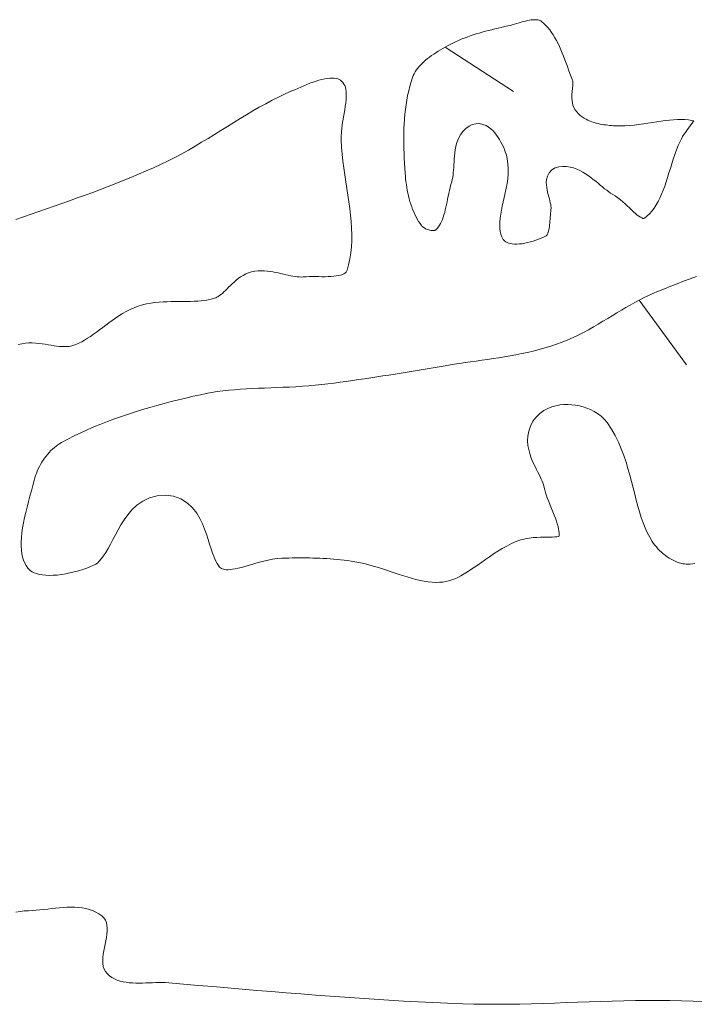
# Model space of a CAD drawing. Header units: inches. Extents: x -12 to 23, y -13.2 to 21.7.
# Tile 21 of 75: x 5.3 to 7.5, y -13 to -9.8. Entities that reach past the tile are written whole.
import ezdxf

# ---------------------------------------------------------------- set-up
doc = ezdxf.new("R2010")
doc.units = ezdxf.units.IN
doc.header["$MEASUREMENT"] = 0
doc.layers.get('0').update_dxf_attribs({"lineweight": 0})

msp = doc.modelspace()

# ---------------------------------------------------------------- linework, layer by layer
at = {"color": 7, "linetype": 'Continuous', "lineweight": 0}
for p, q in [((6.8647, -9.8373), (6.8544, -9.8397)), ((6.8751, -9.8349), (6.8647, -9.8373)), ((6.8857, -9.8326), (6.8751, -9.8349)), ((6.8929, -9.8308), (6.8857, -9.8326)), ((6.9003, -9.8289), (6.8929, -9.8308)), ((6.9076, -9.8268), (6.9003, -9.8289)), ((6.9148, -9.8248), (6.9076, -9.8268)), ((6.9219, -9.8227), (6.9148, -9.8248)), ((6.9289, -9.8207), (6.9219, -9.8227)), ((6.9358, -9.8188), (6.9289, -9.8207)), ((6.9424, -9.8171), (6.9358, -9.8188)), ((6.9489, -9.8156), (6.9424, -9.8171)), ((6.9551, -9.8144), (6.9489, -9.8156)), ((6.9609, -9.8134), (6.9551, -9.8144)), ((6.9664, -9.8128), (6.9609, -9.8134)), ((6.9715, -9.8125), (6.9664, -9.8128)), ((6.9761, -9.8125), (6.9715, -9.8125)), ((6.9802, -9.8128), (6.9761, -9.8125)), ((6.9838, -9.8134), (6.9802, -9.8128)), ((6.9869, -9.8142), (6.9838, -9.8134)), ((6.9896, -9.8153), (6.9869, -9.8142)), ((6.992, -9.8166), (6.9896, -9.8153)), ((6.9947, -9.8184), (6.992, -9.8166)), ((7.0016, -9.8243), (6.9947, -9.8184)), ((7.0084, -9.8308), (7.0016, -9.8243)), ((7.0148, -9.8379), (7.0084, -9.8308)), ((7.0209, -9.8454), (7.0148, -9.8379)), ((6.7545, -9.8683), (6.745, -9.8718)), ((6.7641, -9.8649), (6.7545, -9.8683)), ((6.7738, -9.8616), (6.7641, -9.8649)), ((6.7836, -9.8585), (6.7738, -9.8616)), ((6.7935, -9.8555), (6.7836, -9.8585)), ((6.8034, -9.8527), (6.7935, -9.8555)), ((6.8135, -9.8499), (6.8034, -9.8527)), ((6.8236, -9.8473), (6.8135, -9.8499)), ((6.8338, -9.8447), (6.8236, -9.8473)), ((6.8441, -9.8422), (6.8338, -9.8447)), ((6.8544, -9.8397), (6.8441, -9.8422)), ((7.0267, -9.8533), (7.0209, -9.8454)), ((7.0323, -9.8617), (7.0267, -9.8533)), ((7.0376, -9.8706), (7.0323, -9.8617)), ((7.0427, -9.8798), (7.0376, -9.8706)), ((6.6836, -9.9012), (6.6762, -9.9055)), ((6.6909, -9.897), (6.6836, -9.9012)), ((6.6997, -9.8922), (6.6909, -9.897)), ((6.7085, -9.8878), (6.6997, -9.8922)), ((6.7174, -9.8835), (6.7085, -9.8878)), ((6.7265, -9.8794), (6.7174, -9.8835)), ((6.7357, -9.8755), (6.7265, -9.8794)), ((6.745, -9.8718), (6.7357, -9.8755)), ((7.0476, -9.8894), (7.0427, -9.8798)), ((7.0522, -9.8993), (7.0476, -9.8894)), ((7.0567, -9.9094), (7.0522, -9.8993)), ((6.6333, -9.9331), (6.6268, -9.938)), ((6.6401, -9.9282), (6.6333, -9.9331)), ((6.647, -9.9235), (6.6401, -9.9282)), ((6.6541, -9.9189), (6.647, -9.9235)), ((6.6614, -9.9143), (6.6541, -9.9189)), ((6.6688, -9.9098), (6.6614, -9.9143)), ((6.6762, -9.9055), (6.6688, -9.9098)), ((7.0611, -9.9199), (7.0567, -9.9094)), ((7.0654, -9.9305), (7.0611, -9.9199)), ((7.0696, -9.9414), (7.0654, -9.9305)), ((6.5988, -9.9642), (6.5944, -9.9696)), ((6.6037, -9.9588), (6.5988, -9.9642)), ((6.609, -9.9534), (6.6037, -9.9588)), ((6.6146, -9.9482), (6.609, -9.9534)), ((6.6205, -9.9431), (6.6146, -9.9482)), ((6.6268, -9.938), (6.6205, -9.9431)), ((7.0737, -9.9523), (7.0696, -9.9414)), ((7.0778, -9.9634), (7.0737, -9.9523)), ((7.0819, -9.9746), (7.0778, -9.9634)), ((6.5808, -9.9924), (6.5783, -9.9986)), ((6.5835, -9.9865), (6.5808, -9.9924)), ((6.5867, -9.9808), (6.5835, -9.9865)), ((6.5903, -9.9752), (6.5867, -9.9808)), ((6.5944, -9.9696), (6.5903, -9.9752)), ((7.0861, -9.9858), (7.0819, -9.9746)), ((7.0903, -9.997), (7.0861, -9.9858)), ((7.0943, -10.0072), (7.0903, -9.997)), ((6.2278, -10.0256), (6.2179, -10.0298)), ((6.2377, -10.0214), (6.2278, -10.0256)), ((6.2476, -10.0175), (6.2377, -10.0214)), ((6.2575, -10.0138), (6.2476, -10.0175)), ((6.2673, -10.0105), (6.2575, -10.0138)), ((6.2768, -10.0075), (6.2673, -10.0105)), ((6.2861, -10.005), (6.2768, -10.0075)), ((6.2951, -10.003), (6.2861, -10.005)), ((6.3036, -10.0016), (6.2951, -10.003)), ((6.3116, -10.0007), (6.3036, -10.0016)), ((6.319, -10.0005), (6.3116, -10.0007)), ((6.3258, -10.0009), (6.319, -10.0005)), ((6.3318, -10.0019), (6.3258, -10.0009)), ((6.3371, -10.0034), (6.3318, -10.0019)), ((6.3418, -10.0054), (6.3371, -10.0034)), ((6.3461, -10.0079), (6.3418, -10.0054)), ((6.3502, -10.0112), (6.3461, -10.0079)), ((6.3542, -10.0154), (6.3502, -10.0112)), ((6.3574, -10.0199), (6.3542, -10.0154)), ((6.3599, -10.0248), (6.3574, -10.0199)), ((6.3619, -10.0305), (6.3599, -10.0248)), ((6.5696, -10.027), (6.566, -10.0416)), ((6.5738, -10.0126), (6.5696, -10.027)), ((6.5783, -9.9986), (6.5738, -10.0126)), ((7.095, -10.0093), (7.0943, -10.0072)), ((7.0948, -10.0315), (7.0952, -10.0269)), ((7.0954, -10.0109), (7.095, -10.0093)), ((7.0952, -10.0269), (7.0956, -10.0228)), ((7.0957, -10.0131), (7.0954, -10.0109)), ((7.0956, -10.0228), (7.0958, -10.019)), ((7.0958, -10.0158), (7.0957, -10.0131)), ((7.0958, -10.019), (7.0958, -10.0158)), ((6.1678, -10.0516), (6.1467, -10.0617)), ((6.1894, -10.0421), (6.1678, -10.0516)), ((6.1986, -10.0382), (6.1894, -10.0421)), ((6.2082, -10.034), (6.1986, -10.0382)), ((6.2179, -10.0298), (6.2082, -10.034)), ((6.3635, -10.037), (6.3619, -10.0305)), ((6.3645, -10.0443), (6.3635, -10.037)), ((6.3649, -10.0525), (6.3645, -10.0443)), ((6.3648, -10.0615), (6.3649, -10.0525)), ((6.5627, -10.0564), (6.5599, -10.0714)), ((6.566, -10.0416), (6.5627, -10.0564)), ((7.0922, -10.0592), (7.0925, -10.053)), ((7.0923, -10.0658), (7.0922, -10.0592)), ((7.0925, -10.053), (7.093, -10.0471)), ((7.093, -10.0471), (7.0936, -10.0416)), ((7.0936, -10.0416), (7.0942, -10.0364)), ((7.0942, -10.0364), (7.0948, -10.0315)), ((6.1049, -10.0833), (6.0842, -10.0947)), ((6.1257, -10.0722), (6.1049, -10.0833)), ((6.1467, -10.0617), (6.1257, -10.0722)), ((6.3598, -10.1032), (6.3616, -10.0921)), ((6.3616, -10.0921), (6.363, -10.0814)), ((6.363, -10.0814), (6.3641, -10.0712)), ((6.3641, -10.0712), (6.3648, -10.0615)), ((6.5575, -10.0865), (6.5555, -10.1017)), ((6.5599, -10.0714), (6.5575, -10.0865)), ((7.0928, -10.0727), (7.0923, -10.0658)), ((7.0939, -10.08), (7.0928, -10.0727)), ((7.0959, -10.0875), (7.0939, -10.08)), ((7.0989, -10.0953), (7.0959, -10.0875)), ((6.043, -10.1187), (6.0225, -10.1312)), ((6.0636, -10.1066), (6.043, -10.1187)), ((6.0842, -10.0947), (6.0636, -10.1066)), ((6.3558, -10.1264), (6.3578, -10.1147)), ((6.3578, -10.1147), (6.3598, -10.1032)), ((6.5539, -10.1171), (6.5526, -10.1326)), ((6.5555, -10.1017), (6.5539, -10.1171)), ((7.1031, -10.1029), (7.0989, -10.0953)), ((7.1082, -10.1097), (7.1031, -10.1029)), ((7.1139, -10.1157), (7.1082, -10.1097)), ((7.1196, -10.1209), (7.1139, -10.1157)), ((7.1255, -10.1255), (7.1196, -10.1209)), ((6.0019, -10.1438), (5.9814, -10.1565)), ((6.0225, -10.1312), (6.0019, -10.1438)), ((6.3503, -10.1629), (6.3519, -10.1506)), ((6.3519, -10.1506), (6.3538, -10.1384)), ((6.3538, -10.1384), (6.3558, -10.1264)), ((6.5516, -10.1482), (6.5509, -10.1639)), ((6.5526, -10.1326), (6.5516, -10.1482)), ((6.7502, -10.1636), (6.7606, -10.1558)), ((6.7606, -10.1558), (6.7711, -10.1506)), ((6.7711, -10.1506), (6.7829, -10.1477)), ((6.7829, -10.1477), (6.7948, -10.1476)), ((6.7948, -10.1476), (6.8057, -10.1498)), ((6.8057, -10.1498), (6.8154, -10.1538)), ((6.8154, -10.1538), (6.8239, -10.1588)), ((7.1316, -10.1296), (7.1255, -10.1255)), ((7.1379, -10.1333), (7.1316, -10.1296)), ((7.1443, -10.1365), (7.1379, -10.1333)), ((7.1508, -10.1394), (7.1443, -10.1365)), ((7.1572, -10.1418), (7.1508, -10.1394)), ((7.1637, -10.144), (7.1572, -10.1418)), ((7.1702, -10.1458), (7.1637, -10.144)), ((7.1767, -10.1474), (7.1702, -10.1458)), ((7.1832, -10.1488), (7.1767, -10.1474)), ((7.1895, -10.15), (7.1832, -10.1488)), ((7.1959, -10.151), (7.1895, -10.15)), ((7.2021, -10.1518), (7.1959, -10.151)), ((7.2083, -10.1526), (7.2021, -10.1518)), ((7.2143, -10.1532), (7.2083, -10.1526)), ((7.2202, -10.1537), (7.2143, -10.1532)), ((7.2259, -10.1541), (7.2202, -10.1537)), ((7.2319, -10.1545), (7.2259, -10.1541)), ((7.2472, -10.1551), (7.2319, -10.1545)), ((7.2627, -10.1549), (7.2472, -10.1551)), ((7.2781, -10.154), (7.2627, -10.1549)), ((7.2933, -10.1526), (7.2781, -10.154)), ((7.3083, -10.1508), (7.2933, -10.1526)), ((7.323, -10.1487), (7.3083, -10.1508)), ((7.3376, -10.1464), (7.323, -10.1487)), ((7.352, -10.1441), (7.3376, -10.1464)), ((7.3661, -10.1418), (7.352, -10.1441)), ((7.38, -10.1396), (7.3661, -10.1418)), ((7.3937, -10.1376), (7.38, -10.1396)), ((7.407, -10.136), (7.3937, -10.1376)), ((7.42, -10.1348), (7.407, -10.136)), ((7.4327, -10.1341), (7.42, -10.1348)), ((7.445, -10.134), (7.4327, -10.1341)), ((7.4569, -10.1345), (7.445, -10.134)), ((7.4685, -10.1357), (7.4569, -10.1345)), ((7.4797, -10.1376), (7.4685, -10.1357)), ((7.472, -10.1576), (7.4763, -10.1518)), ((7.4763, -10.1518), (7.4803, -10.1462)), ((7.4852, -10.139), (7.4797, -10.1376)), ((7.4803, -10.1462), (7.4839, -10.141)), ((7.4839, -10.141), (7.4852, -10.139)), ((5.94, -10.1823), (5.9192, -10.1951)), ((5.9607, -10.1694), (5.94, -10.1823)), ((5.9814, -10.1565), (5.9607, -10.1694)), ((6.3485, -10.188), (6.3492, -10.1754)), ((6.3486, -10.2004), (6.3485, -10.188)), ((6.3492, -10.1754), (6.3503, -10.1629)), ((6.5505, -10.1797), (6.5504, -10.1955)), ((6.5509, -10.1639), (6.5505, -10.1797)), ((6.7287, -10.1912), (6.7344, -10.1814)), ((6.7344, -10.1814), (6.7416, -10.1721)), ((6.7416, -10.1721), (6.7502, -10.1636)), ((6.8239, -10.1588), (6.8313, -10.1645)), ((6.8313, -10.1645), (6.838, -10.1708)), ((6.838, -10.1708), (6.844, -10.1774)), ((6.844, -10.1774), (6.8495, -10.1844)), ((6.8495, -10.1844), (6.8547, -10.1917)), ((7.4496, -10.1892), (7.4539, -10.1826)), ((7.4539, -10.1826), (7.4584, -10.1762)), ((7.4584, -10.1762), (7.463, -10.1699)), ((7.463, -10.1699), (7.4676, -10.1637)), ((7.4676, -10.1637), (7.472, -10.1576)), ((5.8982, -10.2078), (5.8771, -10.2204)), ((5.9192, -10.1951), (5.8982, -10.2078)), ((6.3499, -10.2232), (6.3486, -10.2004)), ((6.5504, -10.1955), (6.5505, -10.2114)), ((6.5505, -10.2114), (6.5508, -10.2274)), ((6.718, -10.2214), (6.7206, -10.2113)), ((6.7206, -10.2113), (6.7241, -10.2012)), ((6.7241, -10.2012), (6.7287, -10.1912)), ((6.8547, -10.1917), (6.8594, -10.1992)), ((6.8594, -10.1992), (6.8637, -10.2069)), ((6.8637, -10.2069), (6.8678, -10.2147)), ((6.8678, -10.2147), (6.8714, -10.2226)), ((7.4297, -10.2324), (7.4355, -10.2177)), ((7.4355, -10.2177), (7.4421, -10.2029)), ((7.4421, -10.2029), (7.4456, -10.196)), ((7.4456, -10.196), (7.4496, -10.1892)), ((5.8341, -10.2447), (5.8122, -10.2564)), ((5.8557, -10.2327), (5.8341, -10.2447)), ((5.8771, -10.2204), (5.8557, -10.2327)), ((6.3518, -10.2457), (6.3499, -10.2232)), ((6.3542, -10.2681), (6.3518, -10.2457)), ((6.5508, -10.2274), (6.5513, -10.2433)), ((6.5513, -10.2433), (6.552, -10.2593)), ((6.7128, -10.261), (6.7135, -10.2513)), ((6.7135, -10.2513), (6.7146, -10.2415)), ((6.7146, -10.2415), (6.716, -10.2315)), ((6.716, -10.2315), (6.718, -10.2214)), ((6.8714, -10.2226), (6.8747, -10.2305)), ((6.8747, -10.2305), (6.8776, -10.2383)), ((6.8776, -10.2383), (6.8801, -10.246)), ((6.8801, -10.246), (6.8823, -10.2537)), ((7.4193, -10.2622), (7.4243, -10.2473)), ((7.4243, -10.2473), (7.4297, -10.2324)), ((5.7675, -10.2784), (5.7433, -10.2895)), ((5.79, -10.2677), (5.7675, -10.2784)), ((5.8122, -10.2564), (5.79, -10.2677)), ((6.357, -10.2904), (6.3542, -10.2681)), ((6.552, -10.2593), (6.5528, -10.2753)), ((6.5528, -10.2753), (6.5537, -10.2913)), ((6.7112, -10.2889), (6.7117, -10.2798)), ((6.7117, -10.2798), (6.7122, -10.2705)), ((6.7122, -10.2705), (6.7128, -10.261)), ((6.8823, -10.2537), (6.884, -10.2615)), ((6.884, -10.2615), (6.8862, -10.2775)), ((6.8862, -10.2775), (6.8871, -10.2937)), ((7.4099, -10.2919), (7.4145, -10.2771)), ((7.4145, -10.2771), (7.4193, -10.2622)), ((5.6946, -10.3107), (5.6702, -10.321)), ((5.719, -10.3002), (5.6946, -10.3107)), ((5.7433, -10.2895), (5.719, -10.3002)), ((6.3601, -10.3126), (6.357, -10.2904)), ((6.3634, -10.3347), (6.3601, -10.3126)), ((6.5537, -10.2913), (6.5547, -10.3071)), ((6.5547, -10.3071), (6.5554, -10.3164)), ((6.708, -10.3211), (6.7091, -10.3138)), ((6.7091, -10.3138), (6.7099, -10.306)), ((6.7099, -10.306), (6.7106, -10.2976)), ((6.7106, -10.2976), (6.7112, -10.2889)), ((6.8867, -10.3096), (6.8853, -10.3253)), ((6.8871, -10.2937), (6.8867, -10.3096)), ((7.0134, -10.3168), (7.0189, -10.3061)), ((7.0189, -10.3061), (7.0277, -10.2966)), ((7.0277, -10.2966), (7.0389, -10.2901)), ((7.0389, -10.2901), (7.0502, -10.2869)), ((7.0502, -10.2869), (7.0633, -10.2856)), ((7.0633, -10.2856), (7.0753, -10.2858)), ((7.0753, -10.2858), (7.087, -10.2874)), ((7.087, -10.2874), (7.0981, -10.2902)), ((7.0981, -10.2902), (7.1086, -10.2939)), ((7.1086, -10.2939), (7.1185, -10.2984)), ((7.1185, -10.2984), (7.1279, -10.3035)), ((7.1279, -10.3035), (7.1368, -10.309)), ((7.1368, -10.309), (7.1454, -10.3149)), ((7.1454, -10.3149), (7.1536, -10.321)), ((7.401, -10.321), (7.4054, -10.3065)), ((7.4054, -10.3065), (7.4099, -10.2919)), ((5.6211, -10.3407), (5.5964, -10.3503)), ((5.6457, -10.331), (5.6211, -10.3407)), ((5.6702, -10.321), (5.6457, -10.331)), ((6.3667, -10.3566), (6.3634, -10.3347)), ((6.5554, -10.3164), (6.5563, -10.3257)), ((6.5563, -10.3257), (6.5573, -10.3349)), ((6.5573, -10.3349), (6.5585, -10.3441)), ((6.5585, -10.3441), (6.56, -10.3533)), ((6.6997, -10.3531), (6.7022, -10.3435)), ((6.7022, -10.3435), (6.7048, -10.3347)), ((6.7048, -10.3347), (6.7066, -10.3278)), ((6.7066, -10.3278), (6.708, -10.3211)), ((6.8832, -10.3408), (6.8805, -10.3559)), ((6.8853, -10.3253), (6.8832, -10.3408)), ((7.0099, -10.3365), (7.0107, -10.3271)), ((7.0102, -10.3451), (7.0099, -10.3365)), ((7.0112, -10.3532), (7.0102, -10.3451)), ((7.0107, -10.3271), (7.0134, -10.3168)), ((7.1536, -10.321), (7.1615, -10.3272)), ((7.1615, -10.3272), (7.1692, -10.3334)), ((7.1692, -10.3334), (7.1766, -10.3397)), ((7.1766, -10.3397), (7.1839, -10.3457)), ((7.1839, -10.3457), (7.191, -10.3516)), ((7.3917, -10.3489), (7.3964, -10.3351)), ((7.3964, -10.3351), (7.401, -10.321)), ((5.5222, -10.3782), (5.4974, -10.3872)), ((5.547, -10.369), (5.5222, -10.3782)), ((5.5717, -10.3598), (5.547, -10.369)), ((5.5964, -10.3503), (5.5717, -10.3598)), ((6.37, -10.3783), (6.3667, -10.3566)), ((6.3731, -10.3999), (6.37, -10.3783)), ((6.56, -10.3533), (6.5616, -10.3625)), ((6.5616, -10.3625), (6.5634, -10.3716)), ((6.5634, -10.3716), (6.5654, -10.3806)), ((6.6935, -10.3815), (6.6955, -10.3721)), ((6.6955, -10.3721), (6.6975, -10.3626)), ((6.6975, -10.3626), (6.6997, -10.3531)), ((6.8775, -10.3708), (6.8743, -10.3853)), ((6.8805, -10.3559), (6.8775, -10.3708)), ((7.0125, -10.3609), (7.0112, -10.3532)), ((7.0142, -10.3685), (7.0125, -10.3609)), ((7.016, -10.3758), (7.0142, -10.3685)), ((7.0179, -10.383), (7.016, -10.3758)), ((7.191, -10.3516), (7.1979, -10.3572)), ((7.1979, -10.3572), (7.2046, -10.3624)), ((7.2046, -10.3624), (7.2111, -10.3671)), ((7.2111, -10.3671), (7.2174, -10.3713)), ((7.2174, -10.3713), (7.2244, -10.3756)), ((7.2244, -10.3756), (7.2323, -10.3804)), ((7.3763, -10.3873), (7.3817, -10.375)), ((7.3817, -10.375), (7.3869, -10.3622)), ((7.3869, -10.3622), (7.3917, -10.3489)), ((5.4478, -10.4049), (5.423, -10.4136)), ((5.4726, -10.396), (5.4478, -10.4049)), ((5.4974, -10.3872), (5.4726, -10.396)), ((6.3759, -10.4213), (6.3731, -10.3999)), ((6.5654, -10.3806), (6.5676, -10.3895)), ((6.5676, -10.3895), (6.5701, -10.3983)), ((6.5701, -10.3983), (6.5728, -10.4069)), ((6.5728, -10.4069), (6.5757, -10.4155)), ((6.6862, -10.4173), (6.688, -10.4087)), ((6.688, -10.4087), (6.6899, -10.3998)), ((6.6899, -10.3998), (6.6917, -10.3907)), ((6.6917, -10.3907), (6.6935, -10.3815)), ((6.871, -10.3995), (6.8679, -10.4134)), ((6.8743, -10.3853), (6.871, -10.3995)), ((7.0197, -10.3899), (7.0179, -10.383)), ((7.0214, -10.3965), (7.0197, -10.3899)), ((7.0228, -10.4028), (7.0214, -10.3965)), ((7.024, -10.4085), (7.0228, -10.4028)), ((7.0248, -10.4136), (7.024, -10.4085)), ((7.2323, -10.3804), (7.2407, -10.3864)), ((7.2407, -10.3864), (7.2487, -10.3928)), ((7.2487, -10.3928), (7.2563, -10.3994)), ((7.2563, -10.3994), (7.2637, -10.4061)), ((7.2637, -10.4061), (7.2708, -10.4128)), ((7.3576, -10.4199), (7.3643, -10.4098)), ((7.3643, -10.4098), (7.3705, -10.3989)), ((7.3705, -10.3989), (7.3763, -10.3873)), ((5.3486, -10.4396), (5.3238, -10.4482)), ((5.3734, -10.4309), (5.3486, -10.4396)), ((5.3982, -10.4223), (5.3734, -10.4309)), ((5.423, -10.4136), (5.3982, -10.4223)), ((6.3783, -10.4425), (6.3759, -10.4213)), ((6.5757, -10.4155), (6.5788, -10.4238)), ((6.5788, -10.4238), (6.5822, -10.432)), ((6.5822, -10.432), (6.5858, -10.4399)), ((6.5858, -10.4399), (6.5897, -10.4477)), ((6.6774, -10.4491), (6.6798, -10.4417)), ((6.6798, -10.4417), (6.6821, -10.4339)), ((6.6821, -10.4339), (6.6842, -10.4257)), ((6.6842, -10.4257), (6.6862, -10.4173)), ((6.8628, -10.4398), (6.861, -10.4522)), ((6.8651, -10.4268), (6.8628, -10.4398)), ((6.8679, -10.4134), (6.8651, -10.4268)), ((7.0229, -10.443), (7.0235, -10.4364)), ((7.0235, -10.4364), (7.0243, -10.4296)), ((7.0243, -10.4296), (7.025, -10.4242)), ((7.0252, -10.4178), (7.0248, -10.4136)), ((7.025, -10.4242), (7.0253, -10.4209)), ((7.0253, -10.4209), (7.0252, -10.4178)), ((7.2708, -10.4128), (7.2778, -10.4194)), ((7.2778, -10.4194), (7.2845, -10.4257)), ((7.2845, -10.4257), (7.291, -10.4317)), ((7.291, -10.4317), (7.2973, -10.4372)), ((7.2973, -10.4372), (7.3032, -10.4421)), ((7.3344, -10.4458), (7.3428, -10.4379)), ((7.3428, -10.4379), (7.3505, -10.4293)), ((7.3505, -10.4293), (7.3576, -10.4199)), ((5.3238, -10.4482), (5.2991, -10.4569)), ((6.3803, -10.4635), (6.3783, -10.4425)), ((6.3816, -10.4842), (6.3803, -10.4635)), ((6.5897, -10.4477), (6.5938, -10.4553)), ((6.5938, -10.4553), (6.5982, -10.4626)), ((6.5982, -10.4626), (6.6028, -10.4697)), ((6.6028, -10.4697), (6.6075, -10.4761)), ((6.6655, -10.4749), (6.6688, -10.4691)), ((6.6688, -10.4691), (6.6719, -10.4629)), ((6.6719, -10.4629), (6.6748, -10.4562)), ((6.6748, -10.4562), (6.6774, -10.4491)), ((6.8599, -10.4641), (6.8596, -10.4752)), ((6.861, -10.4522), (6.8599, -10.4641)), ((7.0204, -10.4742), (7.021, -10.4683)), ((7.021, -10.4683), (7.0215, -10.4622)), ((7.0215, -10.4622), (7.022, -10.456)), ((7.022, -10.456), (7.0224, -10.4496)), ((7.0224, -10.4496), (7.0229, -10.443)), ((7.3032, -10.4421), (7.3086, -10.4462)), ((7.3086, -10.4462), (7.3135, -10.4494)), ((7.3135, -10.4494), (7.3176, -10.4516)), ((7.3176, -10.4516), (7.3208, -10.4529)), ((7.3208, -10.4529), (7.3228, -10.4534)), ((7.3228, -10.4534), (7.3237, -10.4535)), ((7.3237, -10.4535), (7.3239, -10.4535)), ((7.3239, -10.4535), (7.3242, -10.4534)), ((7.3242, -10.4534), (7.326, -10.4524)), ((7.326, -10.4524), (7.3344, -10.4458)), ((6.3823, -10.5046), (6.3816, -10.4842)), ((6.3822, -10.5248), (6.3823, -10.5046)), ((6.6075, -10.4761), (6.6089, -10.4778)), ((6.6089, -10.4778), (6.6104, -10.4794)), ((6.6104, -10.4794), (6.6124, -10.4811)), ((6.6124, -10.4811), (6.6149, -10.4828)), ((6.6149, -10.4828), (6.6176, -10.4845)), ((6.6176, -10.4845), (6.6207, -10.4862)), ((6.6207, -10.4862), (6.624, -10.4877)), ((6.624, -10.4877), (6.6274, -10.489)), ((6.6274, -10.489), (6.6309, -10.4901)), ((6.6309, -10.4901), (6.6345, -10.4909)), ((6.6345, -10.4909), (6.6379, -10.4916)), ((6.6379, -10.4916), (6.6411, -10.4919)), ((6.6411, -10.4919), (6.6441, -10.492)), ((6.6441, -10.492), (6.6468, -10.4919)), ((6.6468, -10.4919), (6.6491, -10.4916)), ((6.6491, -10.4916), (6.6509, -10.4912)), ((6.6509, -10.4912), (6.6522, -10.4908)), ((6.6522, -10.4908), (6.653, -10.4904)), ((6.653, -10.4904), (6.6534, -10.4902)), ((6.6534, -10.4902), (6.6539, -10.4897)), ((6.6539, -10.4897), (6.6579, -10.4854)), ((6.6579, -10.4854), (6.6618, -10.4804)), ((6.6618, -10.4804), (6.6655, -10.4749)), ((6.8596, -10.4752), (6.86, -10.4856)), ((6.86, -10.4856), (6.8614, -10.4953)), ((6.8614, -10.4953), (6.8637, -10.5043)), ((6.8637, -10.5043), (6.8669, -10.5128)), ((7.0123, -10.5056), (7.0134, -10.5036)), ((7.0134, -10.5036), (7.0147, -10.501)), ((7.0147, -10.501), (7.0159, -10.4978)), ((7.0159, -10.4978), (7.017, -10.494)), ((7.017, -10.494), (7.018, -10.4897)), ((7.018, -10.4897), (7.0189, -10.4849)), ((7.0189, -10.4849), (7.0197, -10.4797)), ((7.0197, -10.4797), (7.0204, -10.4742)), ((6.3813, -10.5446), (6.3822, -10.5248)), ((6.8669, -10.5128), (6.8712, -10.5208)), ((6.8712, -10.5208), (6.8736, -10.524)), ((6.8736, -10.524), (6.8762, -10.5266)), ((6.8762, -10.5266), (6.8794, -10.5289)), ((6.8794, -10.5289), (6.8832, -10.5309)), ((6.8832, -10.5309), (6.888, -10.5327)), ((6.888, -10.5327), (6.8935, -10.5342)), ((6.8935, -10.5342), (6.8999, -10.5353)), ((6.8999, -10.5353), (6.907, -10.5358)), ((6.907, -10.5358), (6.9148, -10.5359)), ((6.9148, -10.5359), (6.923, -10.5354)), ((6.923, -10.5354), (6.9316, -10.5345)), ((6.9316, -10.5345), (6.9405, -10.533)), ((6.9405, -10.533), (6.9495, -10.5312)), ((6.9495, -10.5312), (6.9585, -10.5289)), ((6.9585, -10.5289), (6.9675, -10.5263)), ((6.9675, -10.5263), (6.9763, -10.5233)), ((6.9763, -10.5233), (6.9848, -10.5202)), ((6.9848, -10.5202), (6.993, -10.5168)), ((6.993, -10.5168), (7.0007, -10.5133)), ((7.0007, -10.5133), (7.0072, -10.5101)), ((7.0072, -10.5101), (7.0091, -10.509)), ((7.0091, -10.509), (7.0101, -10.5081)), ((7.0101, -10.5081), (7.0111, -10.5071)), ((7.0111, -10.5071), (7.0123, -10.5056)), ((6.3764, -10.5834), (6.3793, -10.5641)), ((6.3793, -10.5641), (6.3813, -10.5446)), ((6.3723, -10.6023), (6.3764, -10.5834)), ((6.0318, -10.6367), (6.0404, -10.6322)), ((6.0404, -10.6322), (6.0498, -10.6284)), ((6.0498, -10.6284), (6.0595, -10.6255)), ((6.0595, -10.6255), (6.0701, -10.6234)), ((6.0701, -10.6234), (6.0803, -10.6222)), ((6.0803, -10.6222), (6.0903, -10.6217)), ((6.0903, -10.6217), (6.1002, -10.6219)), ((6.1002, -10.6219), (6.1097, -10.6226)), ((6.1097, -10.6226), (6.119, -10.6238)), ((6.119, -10.6238), (6.1281, -10.6252)), ((6.1281, -10.6252), (6.137, -10.6269)), ((6.137, -10.6269), (6.1456, -10.6288)), ((6.1456, -10.6288), (6.154, -10.6307)), ((6.154, -10.6307), (6.1622, -10.6326)), ((6.3522, -10.634), (6.3567, -10.632)), ((6.3567, -10.632), (6.3601, -10.63)), ((6.3601, -10.63), (6.3625, -10.628)), ((6.3625, -10.628), (6.3643, -10.626)), ((6.3643, -10.626), (6.3657, -10.6238)), ((6.3657, -10.6238), (6.3672, -10.6202)), ((6.3672, -10.6202), (6.3723, -10.6023)), ((5.9911, -10.6695), (5.9969, -10.6639)), ((5.9969, -10.6639), (6.003, -10.6582)), ((6.003, -10.6582), (6.0094, -10.6525)), ((6.0094, -10.6525), (6.0164, -10.647)), ((6.0164, -10.647), (6.0238, -10.6417)), ((6.0238, -10.6417), (6.0318, -10.6367)), ((6.1622, -10.6326), (6.1701, -10.6345)), ((6.1701, -10.6345), (6.1779, -10.6363)), ((6.1779, -10.6363), (6.1854, -10.6379)), ((6.1854, -10.6379), (6.1927, -10.6393)), ((6.1927, -10.6393), (6.1997, -10.6404)), ((6.1997, -10.6404), (6.2065, -10.6413)), ((6.2065, -10.6413), (6.213, -10.6417)), ((6.213, -10.6417), (6.2193, -10.6419)), ((6.2193, -10.6419), (6.2261, -10.6416)), ((6.2261, -10.6416), (6.2353, -10.641)), ((6.2353, -10.641), (6.2455, -10.6408)), ((6.2455, -10.6408), (6.2557, -10.6407)), ((6.2557, -10.6407), (6.266, -10.6407)), ((6.266, -10.6407), (6.2763, -10.6408)), ((6.2763, -10.6408), (6.2864, -10.6409)), ((6.2864, -10.6409), (6.2964, -10.6409)), ((6.2964, -10.6409), (6.3061, -10.6407)), ((6.3061, -10.6407), (6.3154, -10.6403)), ((6.3154, -10.6403), (6.3243, -10.6396)), ((6.3243, -10.6396), (6.3325, -10.6386)), ((6.3325, -10.6386), (6.34, -10.6374)), ((6.34, -10.6374), (6.3466, -10.6358)), ((6.3466, -10.6358), (6.3522, -10.634)), ((7.4322, -10.6635), (7.4118, -10.6715)), ((7.4528, -10.6557), (7.4322, -10.6635)), ((7.4734, -10.648), (7.4528, -10.6557)), ((7.4942, -10.6405), (7.4734, -10.648)), ((5.9607, -10.6985), (5.9653, -10.6946)), ((5.9653, -10.6946), (5.9701, -10.6902)), ((5.9701, -10.6902), (5.9751, -10.6855)), ((5.9751, -10.6855), (5.9802, -10.6804)), ((5.9802, -10.6804), (5.9855, -10.6751)), ((5.9855, -10.6751), (5.9911, -10.6695)), ((7.3713, -10.6879), (7.3516, -10.6963)), ((7.3915, -10.6796), (7.3713, -10.6879)), ((7.4118, -10.6715), (7.3915, -10.6796)), ((5.7208, -10.7288), (5.7343, -10.7263)), ((5.7343, -10.7263), (5.7477, -10.7244)), ((5.7477, -10.7244), (5.761, -10.723)), ((5.761, -10.723), (5.7743, -10.7221)), ((5.7743, -10.7221), (5.7874, -10.7215)), ((5.7874, -10.7215), (5.8003, -10.7212)), ((5.8003, -10.7212), (5.8131, -10.7211)), ((5.8131, -10.7211), (5.8258, -10.721)), ((5.8258, -10.721), (5.8382, -10.721)), ((5.8382, -10.721), (5.8505, -10.7209)), ((5.8505, -10.7209), (5.8626, -10.7206)), ((5.8626, -10.7206), (5.8744, -10.7202)), ((5.8744, -10.7202), (5.886, -10.7196)), ((5.886, -10.7196), (5.8973, -10.7186)), ((5.8973, -10.7186), (5.9083, -10.7172)), ((5.9083, -10.7172), (5.9191, -10.7155)), ((5.9191, -10.7155), (5.9295, -10.7132)), ((5.9295, -10.7132), (5.9394, -10.7106)), ((5.9394, -10.7106), (5.9437, -10.709)), ((5.9437, -10.709), (5.9477, -10.7072)), ((5.9477, -10.7072), (5.9518, -10.7048)), ((5.9518, -10.7048), (5.9562, -10.7019)), ((5.9562, -10.7019), (5.9607, -10.6985)), ((7.295, -10.7243), (7.2807, -10.7322)), ((7.3091, -10.7167), (7.295, -10.7243)), ((7.3232, -10.7094), (7.3091, -10.7167)), ((7.3372, -10.7027), (7.3232, -10.7094)), ((7.3516, -10.6963), (7.3372, -10.7027)), ((5.6433, -10.7596), (5.6552, -10.7529)), ((5.6552, -10.7529), (5.6675, -10.7467)), ((5.6675, -10.7467), (5.6804, -10.741)), ((5.6804, -10.741), (5.6937, -10.7361)), ((5.6937, -10.7361), (5.7072, -10.732)), ((5.7072, -10.732), (5.7208, -10.7288)), ((7.2375, -10.7578), (7.2227, -10.7667)), ((7.252, -10.749), (7.2375, -10.7578)), ((7.2664, -10.7405), (7.252, -10.749)), ((7.2807, -10.7322), (7.2664, -10.7405)), ((5.5892, -10.797), (5.5995, -10.7893)), ((5.5995, -10.7893), (5.61, -10.7816)), ((5.61, -10.7816), (5.6207, -10.7741)), ((5.6207, -10.7741), (5.6318, -10.7667)), ((5.6318, -10.7667), (5.6433, -10.7596)), ((7.1927, -10.7848), (7.1774, -10.7939)), ((7.2078, -10.7757), (7.1927, -10.7848)), ((7.2227, -10.7667), (7.2078, -10.7757)), ((5.5498, -10.8265), (5.5595, -10.8195)), ((5.5595, -10.8195), (5.5693, -10.8121)), ((5.5693, -10.8121), (5.5792, -10.8046)), ((5.5792, -10.8046), (5.5892, -10.797)), ((7.1297, -10.8204), (7.1131, -10.8289)), ((7.1459, -10.8117), (7.1297, -10.8204)), ((7.1618, -10.8029), (7.1459, -10.8117)), ((7.1774, -10.7939), (7.1618, -10.8029)), ((5.33, -10.8553), (5.3413, -10.8546)), ((5.3413, -10.8546), (5.3523, -10.8546)), ((5.3523, -10.8546), (5.3631, -10.8552)), ((5.5021, -10.8552), (5.5116, -10.8505)), ((5.5116, -10.8505), (5.5211, -10.8452)), ((5.5211, -10.8452), (5.5306, -10.8394)), ((5.5306, -10.8394), (5.5402, -10.8332)), ((5.5402, -10.8332), (5.5498, -10.8265)), ((7.061, -10.8519), (7.0429, -10.8586)), ((7.0788, -10.8447), (7.061, -10.8519)), ((7.0961, -10.837), (7.0788, -10.8447)), ((7.1131, -10.8289), (7.0961, -10.837)), ((5.3068, -10.8595), (5.3184, -10.8569)), ((5.3184, -10.8569), (5.33, -10.8553)), ((5.3631, -10.8552), (5.3737, -10.8562)), ((5.3737, -10.8562), (5.384, -10.8575)), ((5.384, -10.8575), (5.394, -10.8589)), ((5.394, -10.8589), (5.4038, -10.8605)), ((5.4038, -10.8605), (5.4133, -10.862)), ((5.4133, -10.862), (5.4225, -10.8634)), ((5.4225, -10.8634), (5.4314, -10.8646)), ((5.4314, -10.8646), (5.4399, -10.8656)), ((5.4399, -10.8656), (5.4481, -10.8662)), ((5.4481, -10.8662), (5.4558, -10.8664)), ((5.4558, -10.8664), (5.4632, -10.8662)), ((5.4632, -10.8662), (5.4701, -10.8655)), ((5.4701, -10.8655), (5.4766, -10.8644)), ((5.4766, -10.8644), (5.483, -10.8627)), ((5.483, -10.8627), (5.4925, -10.8593)), ((5.4925, -10.8593), (5.5021, -10.8552)), ((6.9492, -10.8849), (6.9306, -10.8889)), ((6.9679, -10.8805), (6.9492, -10.8849)), ((6.9866, -10.8757), (6.9679, -10.8805)), ((7.0053, -10.8705), (6.9866, -10.8757)), ((7.0241, -10.8648), (7.0053, -10.8705)), ((7.0429, -10.8586), (7.0241, -10.8648)), ((6.7477, -10.918), (6.73, -10.9206)), ((6.7655, -10.9155), (6.7477, -10.918)), ((6.7835, -10.913), (6.7655, -10.9155)), ((6.8016, -10.9105), (6.7835, -10.913)), ((6.8198, -10.9078), (6.8016, -10.9105)), ((6.838, -10.9051), (6.8198, -10.9078)), ((6.8564, -10.9023), (6.838, -10.9051)), ((6.8748, -10.8993), (6.8564, -10.9023)), ((6.8934, -10.8961), (6.8748, -10.8993)), ((6.9119, -10.8926), (6.8934, -10.8961)), ((6.9306, -10.8889), (6.9119, -10.8926)), ((6.561, -10.9485), (6.5415, -10.9516)), ((6.5805, -10.9452), (6.561, -10.9485)), ((6.6, -10.942), (6.5805, -10.9452)), ((6.6195, -10.9387), (6.6, -10.942)), ((6.6389, -10.9354), (6.6195, -10.9387)), ((6.6583, -10.9321), (6.6389, -10.9354)), ((6.6776, -10.9288), (6.6583, -10.9321)), ((6.695, -10.926), (6.6776, -10.9288)), ((6.7124, -10.9232), (6.695, -10.926)), ((6.73, -10.9206), (6.7124, -10.9232)), ((6.3451, -10.981), (6.3254, -10.9836)), ((6.3649, -10.9783), (6.3451, -10.981)), ((6.3846, -10.9756), (6.3649, -10.9783)), ((6.4043, -10.9728), (6.3846, -10.9756)), ((6.4239, -10.97), (6.4043, -10.9728)), ((6.4436, -10.967), (6.4239, -10.97)), ((6.4632, -10.9641), (6.4436, -10.967)), ((6.4828, -10.961), (6.4632, -10.9641)), ((6.5024, -10.9579), (6.4828, -10.961)), ((6.522, -10.9548), (6.5024, -10.9579)), ((6.5415, -10.9516), (6.522, -10.9548)), ((5.9487, -11.0114), (5.9305, -11.0142)), ((5.967, -11.009), (5.9487, -11.0114)), ((5.9856, -11.0069), (5.967, -11.009)), ((6.0044, -11.0052), (5.9856, -11.0069)), ((6.0234, -11.0038), (6.0044, -11.0052)), ((6.0426, -11.0025), (6.0234, -11.0038)), ((6.062, -11.0015), (6.0426, -11.0025)), ((6.0816, -11.0006), (6.062, -11.0015)), ((6.1013, -10.9998), (6.0816, -11.0006)), ((6.1212, -10.999), (6.1013, -10.9998)), ((6.1413, -10.9983), (6.1212, -10.999)), ((6.1616, -10.9975), (6.1413, -10.9983)), ((6.1819, -10.9966), (6.1616, -10.9975)), ((6.2025, -10.9955), (6.1819, -10.9966)), ((6.2231, -10.9942), (6.2025, -10.9955)), ((6.2439, -10.9926), (6.2231, -10.9942)), ((6.2648, -10.9907), (6.2439, -10.9926)), ((6.2855, -10.9885), (6.2648, -10.9907)), ((6.3056, -10.986), (6.2855, -10.9885)), ((6.3254, -10.9836), (6.3056, -10.986)), ((5.8006, -11.0437), (5.7772, -11.0498)), ((5.8241, -11.0378), (5.8006, -11.0437)), ((5.8476, -11.0321), (5.8241, -11.0378)), ((5.8712, -11.0265), (5.8476, -11.0321)), ((5.8945, -11.0212), (5.8712, -11.0265)), ((5.9126, -11.0174), (5.8945, -11.0212)), ((5.9305, -11.0142), (5.9126, -11.0174)), ((5.6848, -11.0764), (5.6621, -11.0837)), ((5.7077, -11.0694), (5.6848, -11.0764)), ((5.7308, -11.0626), (5.7077, -11.0694)), ((5.7539, -11.0561), (5.7308, -11.0626)), ((5.7772, -11.0498), (5.7539, -11.0561)), ((6.9887, -11.0817), (7.0014, -11.0725)), ((7.0014, -11.0725), (7.0145, -11.0655)), ((7.0145, -11.0655), (7.0278, -11.0603)), ((7.0278, -11.0603), (7.0409, -11.0567)), ((7.0409, -11.0567), (7.0539, -11.0544)), ((7.0539, -11.0544), (7.0667, -11.0531)), ((7.0667, -11.0531), (7.0795, -11.0529)), ((7.0795, -11.0529), (7.092, -11.0535)), ((7.092, -11.0535), (7.1044, -11.055)), ((7.1044, -11.055), (7.1167, -11.0573)), ((7.1167, -11.0573), (7.1288, -11.0604)), ((7.1288, -11.0604), (7.1408, -11.0643)), ((7.1408, -11.0643), (7.1526, -11.0692)), ((7.1526, -11.0692), (7.1641, -11.075)), ((7.1641, -11.075), (7.1754, -11.082)), ((5.5949, -11.1075), (5.573, -11.116)), ((5.6171, -11.0992), (5.5949, -11.1075)), ((5.6395, -11.0913), (5.6171, -11.0992)), ((5.6621, -11.0837), (5.6395, -11.0913)), ((6.9587, -11.1226), (6.9669, -11.1068)), ((6.9669, -11.1068), (6.9768, -11.0932)), ((6.9768, -11.0932), (6.9887, -11.0817)), ((7.1754, -11.082), (7.1863, -11.0903)), ((7.1863, -11.0903), (7.1968, -11.1002)), ((7.1968, -11.1002), (7.2057, -11.111)), ((5.5297, -11.1343), (5.5085, -11.144)), ((5.5512, -11.125), (5.5297, -11.1343)), ((5.573, -11.116), (5.5512, -11.125)), ((6.9504, -11.1548), (6.9533, -11.1387)), ((6.9533, -11.1387), (6.9587, -11.1226)), ((7.2057, -11.111), (7.2198, -11.1322)), ((7.2198, -11.1322), (7.2318, -11.1532)), ((5.4668, -11.1646), (5.4468, -11.1753)), ((5.4875, -11.1541), (5.4668, -11.1646)), ((5.5085, -11.144), (5.4875, -11.1541)), ((6.9497, -11.1703), (6.9504, -11.1548)), ((6.9508, -11.1849), (6.9497, -11.1703)), ((7.2318, -11.1532), (7.2423, -11.1743)), ((5.4123, -11.2016), (5.4069, -11.2072)), ((5.4177, -11.1964), (5.4123, -11.2016)), ((5.4233, -11.1915), (5.4177, -11.1964)), ((5.429, -11.187), (5.4233, -11.1915)), ((5.4347, -11.1828), (5.429, -11.187)), ((5.4405, -11.179), (5.4347, -11.1828)), ((5.4468, -11.1753), (5.4405, -11.179)), ((6.9531, -11.1984), (6.9508, -11.1849)), ((6.9564, -11.211), (6.9531, -11.1984)), ((7.2423, -11.1743), (7.2515, -11.1957)), ((7.2515, -11.1957), (7.2597, -11.2171)), ((5.3875, -11.2321), (5.3831, -11.2389)), ((5.392, -11.2255), (5.3875, -11.2321)), ((5.3968, -11.2192), (5.392, -11.2255)), ((5.4018, -11.213), (5.3968, -11.2192)), ((5.4069, -11.2072), (5.4018, -11.213)), ((6.9603, -11.2226), (6.9564, -11.211)), ((6.9645, -11.2334), (6.9603, -11.2226)), ((6.969, -11.2436), (6.9645, -11.2334)), ((7.2597, -11.2171), (7.2669, -11.2384)), ((5.3716, -11.2602), (5.3684, -11.2675)), ((5.3752, -11.253), (5.3716, -11.2602)), ((5.379, -11.2459), (5.3752, -11.253)), ((5.3831, -11.2389), (5.379, -11.2459)), ((6.9736, -11.2532), (6.969, -11.2436)), ((6.9781, -11.2623), (6.9736, -11.2532)), ((6.9825, -11.2709), (6.9781, -11.2623)), ((7.2669, -11.2384), (7.2733, -11.2596)), ((7.2733, -11.2596), (7.2792, -11.2806)), ((5.3582, -11.2976), (5.354, -11.314)), ((5.3604, -11.2895), (5.3582, -11.2976)), ((5.3628, -11.2822), (5.3604, -11.2895)), ((5.3654, -11.2748), (5.3628, -11.2822)), ((5.3684, -11.2675), (5.3654, -11.2748)), ((6.9866, -11.279), (6.9825, -11.2709)), ((6.9904, -11.2865), (6.9866, -11.279)), ((6.9937, -11.2936), (6.9904, -11.2865)), ((6.9965, -11.2999), (6.9937, -11.2936)), ((7.2792, -11.2806), (7.2846, -11.3014)), ((5.354, -11.314), (5.3493, -11.3313)), ((6.9988, -11.3056), (6.9965, -11.2999)), ((7.0004, -11.3104), (6.9988, -11.3056)), ((7.0019, -11.3162), (7.0004, -11.3104)), ((7.0049, -11.3278), (7.0019, -11.3162)), ((7.0088, -11.3408), (7.0049, -11.3278)), ((7.2846, -11.3014), (7.2898, -11.3219)), ((7.2898, -11.3219), (7.2949, -11.3419)), ((5.3446, -11.3487), (5.34, -11.366)), ((5.3493, -11.3313), (5.3446, -11.3487)), ((5.7084, -11.3645), (5.7304, -11.3539)), ((5.7304, -11.3539), (5.755, -11.3472)), ((5.755, -11.3472), (5.7815, -11.3454)), ((5.7815, -11.3454), (5.8073, -11.3487)), ((5.8073, -11.3487), (5.8316, -11.3575)), ((5.8316, -11.3575), (5.8525, -11.3707)), ((7.0131, -11.3533), (7.0088, -11.3408)), ((7.0176, -11.3654), (7.0131, -11.3533)), ((7.2949, -11.3419), (7.2999, -11.3615)), ((7.2999, -11.3615), (7.305, -11.3806)), ((5.3355, -11.3833), (5.3312, -11.4005)), ((5.34, -11.366), (5.3355, -11.3833)), ((5.6601, -11.4084), (5.6736, -11.3927)), ((5.6736, -11.3927), (5.6895, -11.3778)), ((5.6895, -11.3778), (5.7084, -11.3645)), ((5.8525, -11.3707), (5.8693, -11.3865)), ((5.8693, -11.3865), (5.8824, -11.4034)), ((7.0221, -11.377), (7.0176, -11.3654)), ((7.0267, -11.3882), (7.0221, -11.377)), ((7.0311, -11.399), (7.0267, -11.3882)), ((7.305, -11.3806), (7.3103, -11.3991)), ((5.3273, -11.4174), (5.3239, -11.4341)), ((5.3312, -11.4005), (5.3273, -11.4174)), ((5.6381, -11.4408), (5.6484, -11.4245)), ((5.6484, -11.4245), (5.6601, -11.4084)), ((5.8824, -11.4034), (5.8927, -11.4206)), ((5.8927, -11.4206), (5.901, -11.4378)), ((7.0352, -11.4094), (7.0311, -11.399)), ((7.039, -11.4193), (7.0352, -11.4094)), ((7.0424, -11.4287), (7.039, -11.4193)), ((7.3103, -11.3991), (7.3159, -11.417)), ((7.3159, -11.417), (7.322, -11.4341)), ((5.321, -11.4504), (5.3187, -11.4662)), ((5.3239, -11.4341), (5.321, -11.4504)), ((5.6201, -11.4729), (5.6288, -11.4569)), ((5.6288, -11.4569), (5.6381, -11.4408)), ((5.901, -11.4378), (5.9079, -11.4547)), ((5.9079, -11.4547), (5.9139, -11.4714)), ((7.0454, -11.4375), (7.0424, -11.4287)), ((7.0478, -11.4457), (7.0454, -11.4375)), ((7.0495, -11.4532), (7.0478, -11.4457)), ((7.0507, -11.4599), (7.0495, -11.4532)), ((7.322, -11.4341), (7.3285, -11.4504)), ((7.3285, -11.4504), (7.3355, -11.466)), ((5.3172, -11.4814), (5.3163, -11.4959)), ((5.3187, -11.4662), (5.3172, -11.4814)), ((5.6041, -11.5032), (5.6119, -11.4884)), ((5.6119, -11.4884), (5.6201, -11.4729)), ((5.9139, -11.4714), (5.9192, -11.4877)), ((5.9192, -11.4877), (5.9242, -11.5035)), ((6.9144, -11.4938), (6.9278, -11.4891)), ((6.9278, -11.4891), (6.9416, -11.4856)), ((6.9416, -11.4856), (6.9548, -11.4833)), ((6.9548, -11.4833), (6.9674, -11.4819)), ((6.9674, -11.4819), (6.9794, -11.4811)), ((6.9794, -11.4811), (6.9908, -11.4807)), ((6.9908, -11.4807), (7.0016, -11.4806)), ((7.0016, -11.4806), (7.0118, -11.4805)), ((7.0118, -11.4805), (7.0211, -11.4805)), ((7.0211, -11.4805), (7.0297, -11.4803)), ((7.0297, -11.4803), (7.0373, -11.48)), ((7.0373, -11.48), (7.0437, -11.4795)), ((7.0437, -11.4795), (7.0489, -11.4788)), ((7.0489, -11.4788), (7.0506, -11.4785)), ((7.0506, -11.4785), (7.0507, -11.4781)), ((7.0514, -11.4657), (7.0507, -11.4599)), ((7.0507, -11.4781), (7.0513, -11.4747)), ((7.0513, -11.4747), (7.0515, -11.4706)), ((7.0515, -11.4706), (7.0514, -11.4657)), ((7.3355, -11.466), (7.3432, -11.4807)), ((7.3432, -11.4807), (7.3517, -11.4949)), ((5.3163, -11.4959), (5.3163, -11.5096)), ((5.3163, -11.5096), (5.3171, -11.5224)), ((5.5889, -11.5299), (5.5964, -11.5171)), ((5.5964, -11.5171), (5.6041, -11.5032)), ((5.9242, -11.5035), (5.9291, -11.5185)), ((5.9291, -11.5185), (5.9338, -11.5324)), ((6.8534, -11.526), (6.8675, -11.5175)), ((6.8675, -11.5175), (6.8823, -11.5092)), ((6.8823, -11.5092), (6.8976, -11.5014)), ((6.8976, -11.5014), (6.9144, -11.4938)), ((7.3517, -11.4949), (7.3555, -11.5005)), ((7.3555, -11.5005), (7.3599, -11.5063)), ((7.3599, -11.5063), (7.3647, -11.5121)), ((7.3647, -11.5121), (7.3698, -11.5179)), ((7.3698, -11.5179), (7.3753, -11.5234)), ((5.3171, -11.5224), (5.3186, -11.5343)), ((5.3186, -11.5343), (5.321, -11.5452)), ((5.321, -11.5452), (5.3241, -11.5551)), ((5.568, -11.5584), (5.5746, -11.5507)), ((5.5746, -11.5507), (5.5816, -11.5411)), ((5.5816, -11.5411), (5.5889, -11.5299)), ((5.9338, -11.5324), (5.9386, -11.5451)), ((5.9386, -11.5451), (5.9434, -11.5562)), ((6.1126, -11.5544), (6.1271, -11.5517)), ((6.1271, -11.5517), (6.1421, -11.5497)), ((6.1421, -11.5497), (6.1567, -11.5486)), ((6.1567, -11.5486), (6.1686, -11.5482)), ((6.1686, -11.5482), (6.1795, -11.5479)), ((6.1795, -11.5479), (6.1905, -11.5476)), ((6.1905, -11.5476), (6.2015, -11.5474)), ((6.2015, -11.5474), (6.2126, -11.5473)), ((6.2126, -11.5473), (6.2236, -11.5473)), ((6.2236, -11.5473), (6.2347, -11.5473)), ((6.2347, -11.5473), (6.2458, -11.5475)), ((6.2458, -11.5475), (6.2569, -11.5477)), ((6.2569, -11.5477), (6.2681, -11.548)), ((6.2681, -11.548), (6.2793, -11.5484)), ((6.2793, -11.5484), (6.2904, -11.549)), ((6.2904, -11.549), (6.3016, -11.5496)), ((6.3016, -11.5496), (6.3129, -11.5504)), ((6.3129, -11.5504), (6.3241, -11.5513)), ((6.3241, -11.5513), (6.3353, -11.5523)), ((6.3353, -11.5523), (6.3466, -11.5534)), ((6.8017, -11.561), (6.814, -11.5524)), ((6.814, -11.5524), (6.8267, -11.5436)), ((6.8267, -11.5436), (6.8398, -11.5348)), ((6.8398, -11.5348), (6.8534, -11.526)), ((7.3753, -11.5234), (7.381, -11.5288)), ((7.381, -11.5288), (7.3869, -11.534)), ((7.3869, -11.534), (7.393, -11.5389)), ((7.393, -11.5389), (7.3993, -11.5435)), ((7.3993, -11.5435), (7.4058, -11.5477)), ((7.4058, -11.5477), (7.4122, -11.5516)), ((7.4122, -11.5516), (7.4188, -11.5551)), ((5.3241, -11.5551), (5.3279, -11.5641)), ((5.3279, -11.5641), (5.3326, -11.5724)), ((5.3326, -11.5724), (5.338, -11.58)), ((5.338, -11.58), (5.3423, -11.5847)), ((5.5013, -11.5888), (5.5147, -11.5847)), ((5.5147, -11.5847), (5.5277, -11.5802)), ((5.5277, -11.5802), (5.5402, -11.5755)), ((5.5402, -11.5755), (5.5502, -11.5713)), ((5.5502, -11.5713), (5.5567, -11.5679)), ((5.5567, -11.5679), (5.562, -11.564)), ((5.562, -11.564), (5.568, -11.5584)), ((5.9434, -11.5562), (5.9481, -11.5653)), ((5.9481, -11.5653), (5.9525, -11.5722)), ((5.9525, -11.5722), (5.9563, -11.5769)), ((5.9563, -11.5769), (5.9592, -11.5796)), ((5.9592, -11.5796), (5.9622, -11.5816)), ((5.9622, -11.5816), (5.9649, -11.5828)), ((5.9649, -11.5828), (5.9686, -11.584)), ((5.9686, -11.584), (5.9729, -11.5849)), ((5.9907, -11.5851), (5.9984, -11.5841)), ((5.9984, -11.5841), (6.007, -11.5826)), ((6.007, -11.5826), (6.0164, -11.5805)), ((6.0164, -11.5805), (6.0265, -11.578)), ((6.0265, -11.578), (6.0372, -11.575)), ((6.0372, -11.575), (6.0485, -11.5717)), ((6.0485, -11.5717), (6.0603, -11.5682)), ((6.0603, -11.5682), (6.0726, -11.5646)), ((6.0726, -11.5646), (6.0854, -11.561)), ((6.0854, -11.561), (6.0987, -11.5575)), ((6.0987, -11.5575), (6.1126, -11.5544)), ((6.3466, -11.5534), (6.3578, -11.5547)), ((6.3578, -11.5547), (6.3691, -11.5561)), ((6.3691, -11.5561), (6.3809, -11.5577)), ((6.3809, -11.5577), (6.3988, -11.5607)), ((6.3988, -11.5607), (6.4168, -11.5645)), ((6.4168, -11.5645), (6.4344, -11.5688)), ((6.4344, -11.5688), (6.4516, -11.5736)), ((6.4516, -11.5736), (6.4683, -11.5786)), ((6.4683, -11.5786), (6.4847, -11.5838)), ((6.4847, -11.5838), (6.5007, -11.5891)), ((6.7668, -11.5852), (6.7781, -11.5775)), ((6.7781, -11.5775), (6.7898, -11.5694)), ((6.7898, -11.5694), (6.8017, -11.561)), ((7.4188, -11.5551), (7.4253, -11.5582)), ((7.4253, -11.5582), (7.4317, -11.5608)), ((7.4317, -11.5608), (7.438, -11.563)), ((7.438, -11.563), (7.4442, -11.5648)), ((7.4442, -11.5648), (7.4501, -11.5661)), ((7.4501, -11.5661), (7.4559, -11.567)), ((7.4559, -11.567), (7.4614, -11.5675)), ((7.4614, -11.5675), (7.4669, -11.5676)), ((7.4669, -11.5676), (7.4741, -11.5672)), ((7.4741, -11.5672), (7.4816, -11.5663)), ((7.4816, -11.5663), (7.4892, -11.565)), ((5.3423, -11.5847), (5.3469, -11.5886)), ((5.3469, -11.5886), (5.3523, -11.5921)), ((5.3523, -11.5921), (5.3587, -11.5953)), ((5.3587, -11.5953), (5.3663, -11.5981)), ((5.3663, -11.5981), (5.375, -11.6004)), ((5.375, -11.6004), (5.3848, -11.6022)), ((5.3848, -11.6022), (5.3957, -11.6033)), ((5.3957, -11.6033), (5.4074, -11.6038)), ((5.4074, -11.6038), (5.4198, -11.6035)), ((5.4198, -11.6035), (5.4328, -11.6026)), ((5.4328, -11.6026), (5.4462, -11.601)), ((5.4462, -11.601), (5.4599, -11.5988)), ((5.4599, -11.5988), (5.4738, -11.596)), ((5.4738, -11.596), (5.4876, -11.5926)), ((5.4876, -11.5926), (5.5013, -11.5888)), ((5.9729, -11.5849), (5.9779, -11.5854)), ((5.9779, -11.5854), (5.9838, -11.5855)), ((5.9838, -11.5855), (5.9907, -11.5851)), ((6.5007, -11.5891), (6.5164, -11.5943)), ((6.5164, -11.5943), (6.5317, -11.5994)), ((6.5317, -11.5994), (6.5466, -11.6043)), ((6.5466, -11.6043), (6.5613, -11.6088)), ((6.5613, -11.6088), (6.5755, -11.613)), ((6.5755, -11.613), (6.5894, -11.6167)), ((6.7047, -11.6183), (6.7144, -11.6146)), ((6.7144, -11.6146), (6.7243, -11.6101)), ((6.7243, -11.6101), (6.7345, -11.6049)), ((6.7345, -11.6049), (6.745, -11.5989)), ((6.745, -11.5989), (6.7558, -11.5923)), ((6.7558, -11.5923), (6.7668, -11.5852)), ((6.5894, -11.6167), (6.603, -11.6199)), ((6.603, -11.6199), (6.6161, -11.6225)), ((6.6161, -11.6225), (6.6289, -11.6244)), ((6.6289, -11.6244), (6.6413, -11.6257)), ((6.6413, -11.6257), (6.6534, -11.6262)), ((6.6534, -11.6262), (6.6652, -11.626)), ((6.6652, -11.626), (6.6766, -11.6251)), ((6.6766, -11.6251), (6.686, -11.6235)), ((6.686, -11.6235), (6.6953, -11.6213)), ((6.6953, -11.6213), (6.7047, -11.6183))]:
    msp.add_line(p, q, dxfattribs=at)
at = {"color": 30, "linetype": 'Continuous', "lineweight": 0, "true_color": 0xff7e00}
for p, q in [((6.6836, -9.9012), (6.9037, -10.0443)), ((7.3091, -10.7167), (7.4625, -10.9245))]:
    msp.add_line(p, q, dxfattribs=at)
at = {"color": 7, "linetype": 'Continuous', "lineweight": 0}
msp.add_lwpolyline([(7.5317, -12.9788), (7.483, -12.9762), (7.4458, -12.9749), (7.4086, -12.974), (7.3715, -12.9737), (7.3343, -12.9737), (7.2971, -12.9741), (7.2599, -12.9749), (7.2227, -12.9758), (7.1855, -12.977), (7.1483, -12.9782), (7.1111, -12.9796), (7.0739, -12.981), (7.0367, -12.9823), (6.9994, -12.9835), (6.9622, -12.9846), (6.925, -12.9855), (6.8878, -12.9861), (6.8506, -12.9864), (6.8135, -12.9863), (6.7763, -12.9857), (6.7391, -12.9847), (6.6917, -12.9829), (6.6443, -12.9808), (6.5969, -12.9785), (6.5495, -12.976), (6.5021, -12.9732), (6.4547, -12.9703), (6.4074, -12.9671), (6.36, -12.9638), (6.3127, -12.9603), (6.2654, -12.9568), (6.2181, -12.953), (6.1707, -12.9492), (6.1234, -12.9453), (6.0761, -12.9414), (6.0288, -12.9374), (5.9815, -12.9333), (5.9342, -12.9292), (5.8869, -12.9252), (5.8396, -12.9211), (5.7924, -12.9171), (5.7822, -12.9164), (5.7719, -12.9161), (5.7613, -12.9161), (5.7506, -12.9164), (5.7398, -12.9167), (5.729, -12.9171), (5.7181, -12.9175), (5.7072, -12.9178), (5.6965, -12.918), (5.6858, -12.9179), (5.6752, -12.9175), (5.6649, -12.9167), (5.6547, -12.9155), (5.6449, -12.9137), (5.6353, -12.9113), (5.6261, -12.9082), (5.6173, -12.9043), (5.609, -12.8997), (5.6011, -12.8941), (5.5937, -12.8875), (5.588, -12.8804), (5.5839, -12.8726), (5.5812, -12.8641), (5.5797, -12.855), (5.5793, -12.8453), (5.5798, -12.8352), (5.581, -12.8248), (5.5827, -12.8142), (5.5848, -12.8034), (5.587, -12.7926), (5.5891, -12.7818), (5.5911, -12.7711), (5.5926, -12.7606), (5.5936, -12.7505), (5.5938, -12.7408), (5.593, -12.7316), (5.5911, -12.7229), (5.5879, -12.715), (5.5832, -12.7078), (5.5768, -12.7015), (5.5673, -12.6947), (5.5573, -12.689), (5.5469, -12.6843), (5.5361, -12.6805), (5.5249, -12.6776), (5.5134, -12.6756), (5.5016, -12.6742), (5.4896, -12.6734), (5.4773, -12.6733), (5.4649, -12.6735), (5.4524, -12.6742), (5.4398, -12.6752), (5.4271, -12.6764), (5.4144, -12.6778), (5.4018, -12.6792), (5.3892, -12.6806), (5.3767, -12.6819), (5.3643, -12.6831), (5.3521, -12.684), (5.3401, -12.6846), (5.3265, -12.6854), (5.3128, -12.687), (5.2992, -12.6891)], dxfattribs=at)

doc.saveas('drawing.dxf')
